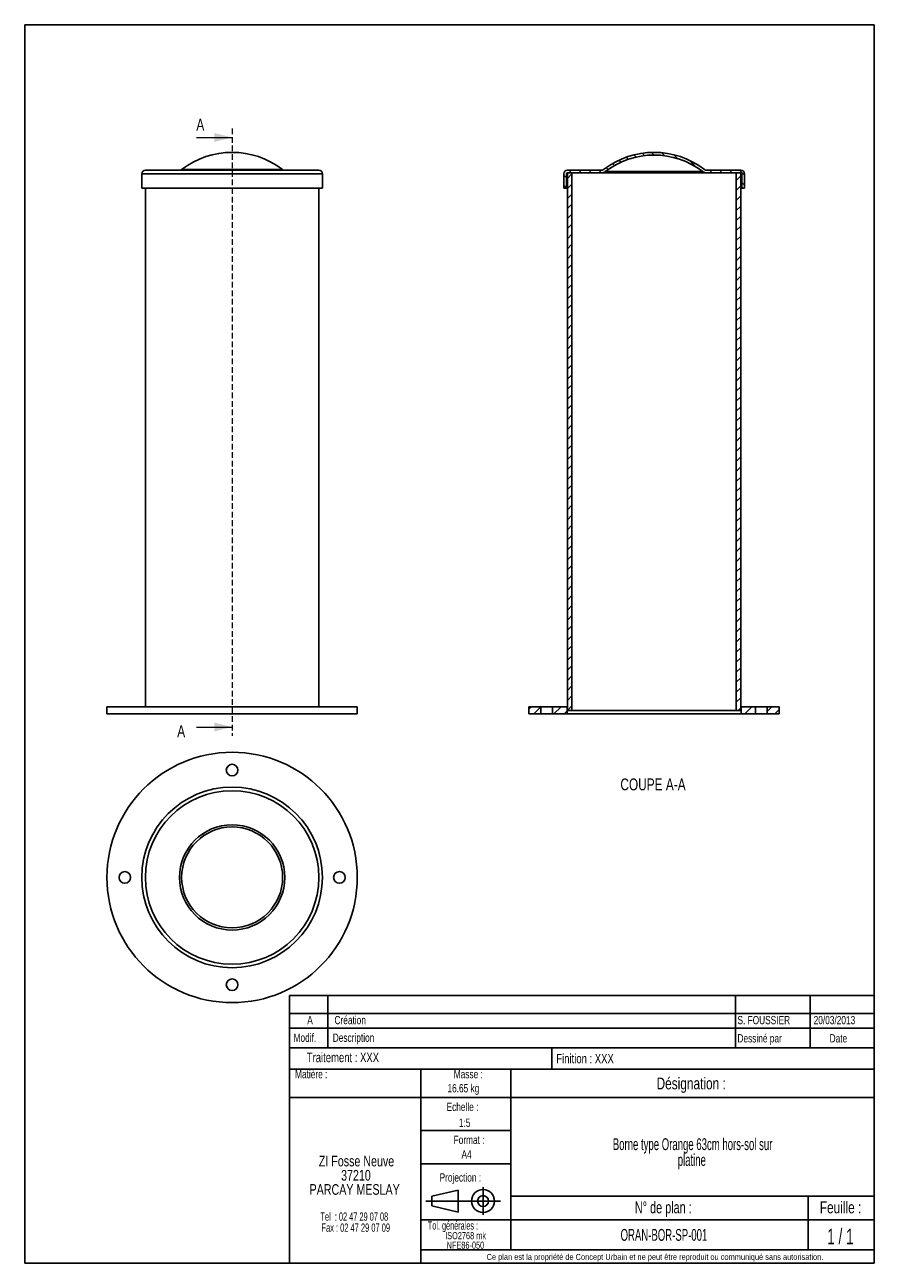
# Model space of a CAD drawing. Header units: millimetres. Extents: x 10 to 200, y 10 to 287.
import ezdxf

# ---------------------------------------------------------------- set-up
doc = ezdxf.new("R2010")
doc.units = ezdxf.units.MM
doc.header["$PDSIZE"] = -1
doc.linetypes.add('HIDDEN', pattern=[1.905, 1.27, -0.635])
doc.layers.add('FORMAT', color=7, linetype='Continuous')
doc.styles.add('SLDTEXTSTYLE0', font='TXT', dxfattribs={"width": 0.605})
doc.styles.add('SLDTEXTSTYLE1', font='TXT', dxfattribs={"width": 0.75})
doc.styles.add('SLDTEXTSTYLE2', font='TXT', dxfattribs={"width": 0.666667})
doc.styles.add('SLDTEXTSTYLE3', font='TXT', dxfattribs={"width": 0.675})
doc.styles.add('SLDTEXTSTYLE4', font='TXT', dxfattribs={"width": 0.65})
doc.styles.add('SLDTEXTSTYLE5', font='TXT', dxfattribs={"width": 0.6875})

# ---------------------------------------------------------------- blocks, each defined once
blk = doc.blocks.new('SW_NOTE_0')
at = {"layer": 'FORMAT', "color": 0, "attachment_point": 2, "style": 'SLDTEXTSTYLE0'}
for s, insert, char_height in [('Borne type Orange 63cm hors-sol sur', (31.75, 3.41), 2.6458), ('platine', (31.58, -0.12), 2.646)]:
    blk.add_mtext(s, dxfattribs=dict(at, insert=insert, char_height=char_height))
blk = doc.blocks.new('SW_NOTE_0_1')
at = {"layer": 'FORMAT', "color": 0, "attachment_point": 2}
for s, insert, char_height, style in [('ZI Fosse Neuve', (11.05, 3.07), 2.3813, 'SLDTEXTSTYLE1'), ('37210', (10.92, -0.11), 2.381, 'SLDTEXTSTYLE1'), ('PARCAY MESLAY', (10.64, -3.28), 2.3813, 'SLDTEXTSTYLE1'), ('Tel  : 02 47 29 07 08', (10.56, -9.61), 1.8521, 'SLDTEXTSTYLE2'), ('Fax : 02 47 29 07 09', (10.88, -12.08), 1.8521, 'SLDTEXTSTYLE3')]:
    blk.add_mtext(s, dxfattribs=dict(at, insert=insert, char_height=char_height, style=style))
blk = doc.blocks.new('SW_NOTE_0_2')
at = {"layer": 'FORMAT', "color": 0, "char_height": 1.587, "attachment_point": 2, "style": 'SLDTEXTSTYLE1'}
for s, insert in [('ISO2768 mk', (5.78, 2.05)), ('NFE86-050', (5.74, -0.07))]:
    blk.add_mtext(s, dxfattribs=dict(at, insert=insert))

msp = doc.modelspace()

# ---------------------------------------------------------------- hatches: boundary and pattern name
at = {"linetype": 'Continuous', "lineweight": 18}
h = msp.add_hatch(dxfattribs=at)
h.set_pattern_fill('ANSI31', scale=0.5, angle=90, style=0)
edge = h.paths.add_edge_path(flags=0)
edge.add_line((130.56, 253.66), (130.56, 250.46))
edge.add_line((130.56, 250.46), (131.16, 250.46))
edge.add_line((131.16, 250.46), (131.16, 253.66))
edge.add_arc((131.36, 253.66), 0.2, 90, 180, ccw=False)
edge.add_line((131.36, 253.86), (138.99, 253.86))
edge.add_arc((138.99, 255.26), 1.4, 270, 307.5256)
edge.add_arc((150.76, 239.93), 17.93, 52.4744, 127.5256, ccw=False)
edge.add_arc((162.54, 255.26), 1.4, 232.4744, 270)
edge.add_line((162.54, 253.86), (170.16, 253.86))
edge.add_arc((170.16, 253.66), 0.2, 0, 90, ccw=False)
edge.add_line((170.36, 253.66), (170.36, 250.46))
edge.add_line((170.36, 250.46), (170.96, 250.46))
edge.add_line((170.96, 250.46), (170.96, 253.66))
edge.add_arc((170.16, 253.66), 0.8, 0, 90)
edge.add_line((170.16, 254.46), (162.54, 254.46))
edge.add_arc((162.54, 255.26), 0.8, 232.4744, 270, ccw=False)
edge.add_arc((150.76, 239.93), 18.53, 52.4744, 127.5256)
edge.add_arc((138.99, 255.26), 0.8, 270, 307.5256, ccw=False)
edge.add_line((138.99, 254.46), (131.36, 254.46))
edge.add_arc((131.36, 253.66), 0.8, 90, 180)
h = msp.add_hatch(dxfattribs=at)
h.set_pattern_fill('ANSI31', scale=0.5, style=0)
h.paths.add_polyline_path([(131.39, 253.86), (131.39, 133.66), (132.39, 133.66), (132.39, 253.86)], flags=0)
h = msp.add_hatch(dxfattribs=at)
h.set_pattern_fill('ANSI31', scale=0.5, style=0)
h.paths.add_polyline_path([(170.13, 133.66), (170.13, 253.86), (169.13, 253.86), (169.13, 133.66)], flags=0)
h = msp.add_hatch(dxfattribs=at)
h.set_pattern_fill('ANSI31', scale=0.5, style=0)
h.paths.add_polyline_path([(122.76, 134.46), (122.76, 132.86), (125.46, 132.86), (125.46, 134.46)], flags=0)
h = msp.add_hatch(dxfattribs=at)
h.set_pattern_fill('ANSI31', scale=0.5, style=0)
h.paths.add_polyline_path([(128.06, 132.86), (131.31, 132.86), (131.31, 134.46), (128.06, 134.46)], flags=0)
h = msp.add_hatch(dxfattribs=at)
h.set_pattern_fill('ANSI31', scale=0.5, style=0)
h.paths.add_polyline_path([(173.46, 134.46), (170.21, 134.46), (170.21, 132.86), (173.46, 132.86)], flags=0)
h = msp.add_hatch(dxfattribs=at)
h.set_pattern_fill('ANSI31', scale=0.5, style=0)
h.paths.add_polyline_path([(178.76, 132.86), (178.76, 134.46), (176.06, 134.46), (176.06, 132.86)], flags=0)

# ---------------------------------------------------------------- linework, layer by layer
at = {"color": 7, "linetype": 'HIDDEN', "lineweight": 18}
msp.add_line((56.38, 263.79), (56.38, 127.93), dxfattribs=at)
at = {"color": 7, "linetype": 'Continuous', "lineweight": 18}
for p, q in [((48.38, 261.79), (56.38, 261.79)), ((48.38, 129.93), (56.38, 129.93))]:
    msp.add_line(p, q, dxfattribs=at)
at = {"color": 7, "linetype": 'Continuous', "lineweight": 25}
for p, q in [((36.18, 253.66), (36.18, 250.46)), ((36.98, 254.46), (75.78, 254.46)), ((76.58, 250.46), (76.58, 253.66)), ((130.56, 250.46), (130.56, 253.66)), ((131.16, 253.66), (131.16, 250.46)), ((131.36, 254.46), (138.99, 254.46)), ((138.99, 253.86), (131.36, 253.86)), ((131.39, 133.66), (131.39, 253.86)), ((132.39, 253.86), (131.39, 253.86)), ((132.39, 133.66), (132.39, 253.86)), ((162.54, 253.86), (138.99, 253.86)), ((161.68, 254.15), (139.84, 254.15)), ((162.54, 254.46), (170.16, 254.46)), ((170.16, 253.86), (162.54, 253.86)), ((169.13, 253.86), (169.13, 133.66)), ((170.13, 253.86), (169.13, 253.86)), ((170.13, 253.86), (170.13, 133.66)), ((170.36, 250.46), (170.36, 253.66)), ((170.96, 253.66), (170.96, 250.46)), ((36.18, 250.46), (76.58, 250.46)), ((37.01, 250.46), (37.01, 134.46)), ((75.75, 134.46), (75.75, 250.46)), ((131.16, 250.46), (130.56, 250.46)), ((131.39, 250.46), (131.16, 250.46)), ((170.36, 250.46), (170.13, 250.46)), ((170.96, 250.46), (170.36, 250.46)), ((28.38, 134.46), (28.38, 132.86)), ((28.38, 134.46), (84.38, 134.46)), ((84.38, 132.86), (84.38, 134.46)), ((122.76, 132.86), (122.76, 134.46)), ((125.46, 134.46), (122.76, 134.46)), ((125.46, 132.86), (125.46, 134.46)), ((128.06, 134.46), (125.46, 134.46)), ((128.06, 134.46), (128.06, 132.86)), ((131.31, 134.46), (128.06, 134.46)), ((131.31, 132.86), (131.31, 134.46)), ((131.39, 134.46), (131.31, 134.46)), ((132.39, 133.66), (131.39, 133.66)), ((169.13, 133.66), (132.39, 133.66)), ((170.13, 133.66), (169.13, 133.66)), ((170.21, 134.46), (170.13, 134.46)), ((170.21, 134.46), (170.21, 132.86)), ((173.46, 134.46), (170.21, 134.46)), ((173.46, 132.86), (173.46, 134.46)), ((176.06, 134.46), (173.46, 134.46)), ((176.06, 134.46), (176.06, 132.86)), ((178.76, 134.46), (176.06, 134.46)), ((178.76, 134.46), (178.76, 132.86)), ((28.38, 132.86), (84.38, 132.86)), ((125.46, 132.86), (122.76, 132.86)), ((128.06, 132.86), (125.46, 132.86)), ((131.31, 132.86), (128.06, 132.86)), ((170.21, 132.86), (131.31, 132.86)), ((173.46, 132.86), (170.21, 132.86)), ((176.06, 132.86), (173.46, 132.86)), ((178.76, 132.86), (176.06, 132.86))]:
    msp.add_line(p, q, dxfattribs=at)
at = {"color": 8, "linetype": 'Continuous', "lineweight": 25}
for p, q in [((36.18, 253.66), (76.58, 253.66)), ((45.09, 254.63), (67.66, 254.63)), ((131.39, 253.66), (131.16, 253.66)), ((170.36, 253.66), (170.13, 253.66))]:
    msp.add_line(p, q, dxfattribs=at)
at = {"color": 7, "linetype": 'Continuous', "lineweight": 25}
for centre, radius in [((56.38, 96.29), 28), ((56.38, 120.29), 1.3), ((56.38, 96.29), 20.2), ((56.38, 96.29), 19.4), ((56.38, 96.29), 11.77), ((56.38, 96.29), 11.29), ((32.38, 96.29), 1.3), ((80.38, 96.29), 1.3), ((56.38, 72.29), 1.3)]:
    msp.add_circle(centre, radius, dxfattribs=at)
for centre, radius, start, end in [((56.38, 239.93), 18.53, 52.4744, 127.5256), ((150.76, 239.93), 18.53, 52.4744, 127.5256), ((150.76, 239.93), 17.93, 52.4744, 127.5256), ((36.98, 253.66), 0.8, 90, 180), ((44.6, 255.26), 0.8, 270, 307.5256), ((68.15, 255.26), 0.8, 232.4744, 270), ((75.78, 253.66), 0.8, 0, 90), ((131.36, 253.66), 0.8, 90, 180), ((131.36, 253.66), 0.2, 90, 180), ((138.99, 255.26), 0.8, 270, 307.5256), ((138.99, 255.26), 1.4, 270, 307.5256), ((162.54, 255.26), 1.4, 232.4744, 270), ((162.54, 255.26), 0.8, 232.4744, 270), ((170.16, 253.66), 0.8, 0, 90), ((170.16, 253.66), 0.2, 0, 90)]:
    msp.add_arc(centre, radius, start, end, dxfattribs=at)
at = {"color": 7, "linetype": 'Continuous', "lineweight": 18}
for points in [[(56.38, 261.79), (52.38, 262.79), (52.38, 260.79)], [(56.38, 129.93), (52.38, 130.93), (52.38, 128.93)]]:
    msp.add_solid(points, dxfattribs=at)
at = {"layer": 'FORMAT', "color": 7}
for p, q in [((10, 287), (200, 287)), ((10, 287), (10, 10)), ((200, 287), (200, 10)), ((200, 58.18), (200, 75)), ((200, 75), (200, 65.89)), ((69.24, 65.89), (69.24, 69.89)), ((69.24, 69.89), (200, 69.89)), ((77.79, 65.89), (77.79, 69.89)), ((185.66, 65.89), (185.66, 69.89)), ((200, 65.89), (200, 69.89)), ((69.24, 58.18), (69.24, 65.89)), ((69.24, 65.89), (200, 65.89)), ((69.24, 65.89), (200, 65.89)), ((77.79, 58.18), (77.79, 65.89)), ((185.66, 58.18), (185.66, 65.89)), ((69.24, 62.56), (200, 62.56)), ((200, 58.18), (69.24, 58.18)), ((69.24, 10), (69.24, 58.18)), ((69.24, 58.18), (200, 58.18)), ((127.9, 58.18), (127.9, 53.38)), ((200, 10), (200, 58.18)), ((69.24, 53.38), (200, 53.38)), ((98.61, 53.38), (98.61, 10)), ((118.72, 53.38), (118.72, 13.02)), ((69.24, 47.08), (118.72, 47.08)), ((118.72, 47.08), (200, 47.08)), ((98.61, 39.69), (118.72, 39.69)), ((98.61, 32.23), (118.72, 32.23)), ((101.03, 25.01), (106.93, 26.37)), ((101.03, 22.81), (101.03, 25.01)), ((106.93, 26.37), (106.93, 21.45)), ((106.93, 26.37), (106.93, 21.45)), ((112.51, 27.02), (112.51, 20.82)), ((118.72, 25.02), (200, 25.02)), ((185.21, 25.02), (185.21, 13.02)), ((99.67, 23.91), (116.44, 23.91)), ((101.03, 22.81), (106.93, 21.45)), ((98.61, 19.71), (200, 19.71)), ((98.61, 13.02), (200, 13.02)), ((10, 10), (200, 10)), ((200, 10), (69.24, 10))]:
    msp.add_line(p, q, dxfattribs=at)
at = {"layer": 'FORMAT'}
msp.add_line((168.99, 69.89), (168.99, 58.18), dxfattribs=at)
at = {"layer": 'FORMAT', "color": 7}
for radius in [2.57, 1.21]:
    msp.add_circle((112.51, 23.91), radius, dxfattribs=at)
at = {"layer": 'FORMAT'}
msp.add_point((56.38, 132.86), dxfattribs=at)

# ---------------------------------------------------------------- block references
for name, p in [('SW_NOTE_0', (127.62, 34.54)), ('SW_NOTE_0_1', (73.15, 30.97)), ('SW_NOTE_0_2', (102.82, 14.91))]:
    msp.add_blockref(name, p, dxfattribs=at)

# ---------------------------------------------------------------- texts
at = {"color": 7, "linetype": 'Continuous', "char_height": 2.65, "attachment_point": 1, "style": 'SLDTEXTSTYLE1'}
for insert in [(48.38, 265.99), (44.1, 130.31)]:
    msp.add_mtext('A', dxfattribs=dict(at, insert=insert))
at = {"layer": 'FORMAT'}
for s, insert, char_height, attachment_point, style in [('COUPE A-A', (150.52, 118.42), 2.646, 2, 'SLDTEXTSTYLE1'), ('A', (73.81, 65.31), 1.85, 2, 'SLDTEXTSTYLE1'), ('Création', (79.28, 65.31), 1.852, 1, 'SLDTEXTSTYLE1'), ('S. FOUSSIER', (169.41, 65.31), 1.8521, 1, 'SLDTEXTSTYLE1'), ('20/03/2013', (186.45, 65.31), 1.852, 1, 'SLDTEXTSTYLE1'), ('Modif.', (70.12, 61.37), 1.852, 1, 'SLDTEXTSTYLE1'), ('Description', (78.89, 61.37), 1.8521, 1, 'SLDTEXTSTYLE1'), ('Dessiné par', (169.41, 61.24), 1.8521, 1, 'SLDTEXTSTYLE1'), ('Date', (190.02, 61.24), 1.852, 1, 'SLDTEXTSTYLE1'), ('Traitement : XXX', (73.08, 57.09), 2.1167, 1, 'SLDTEXTSTYLE1'), ('Finition : XXX', (128.89, 56.83), 2.1167, 1, 'SLDTEXTSTYLE1'), ('Matière :', (70.46, 53.22), 1.852, 1, 'SLDTEXTSTYLE1'), ('Masse :', (109.2, 53.22), 1.852, 2, 'SLDTEXTSTYLE1'), ('16.65 kg', (104.54, 50.07), 1.852, 1, 'SLDTEXTSTYLE1'), ('Désignation :', (159.06, 51.54), 2.6458, 2, 'SLDTEXTSTYLE1'), ('Echelle :', (104.34, 45.9), 1.852, 1, 'SLDTEXTSTYLE1'), ('1:5', (107.1, 42.35), 1.852, 1, 'SLDTEXTSTYLE1'), ('Format :', (109.38, 38.52), 1.852, 2, 'SLDTEXTSTYLE1'), ('A4', (108.82, 35.26), 1.852, 2, 'SLDTEXTSTYLE1'), ('Projection :', (102.78, 30.11), 1.8521, 1, 'SLDTEXTSTYLE1'), ('N° de plan :', (152.82, 23.81), 2.6458, 2, 'SLDTEXTSTYLE5'), ('Feuille :', (192.47, 23.81), 2.646, 2, 'SLDTEXTSTYLE1'), ('Tol. générales :', (100.16, 19.36), 1.8521, 1, 'SLDTEXTSTYLE0'), ('ORAN-BOR-SP-001', (152.96, 17.66), 2.6458, 2, 'SLDTEXTSTYLE0'), ('1 / 1', (192.44, 17.74), 3.5, 2, 'SLDTEXTSTYLE4'), ('Ce plan est la propriété de Concept Urbain et ne peut être reproduit ou communiqué sans autorisation.', (150.96, 12.08), 1.32292, 2, 'SLDTEXTSTYLE1')]:
    msp.add_mtext(s, dxfattribs=dict(at, insert=insert, char_height=char_height, attachment_point=attachment_point, style=style))

doc.saveas('drawing.dxf')
